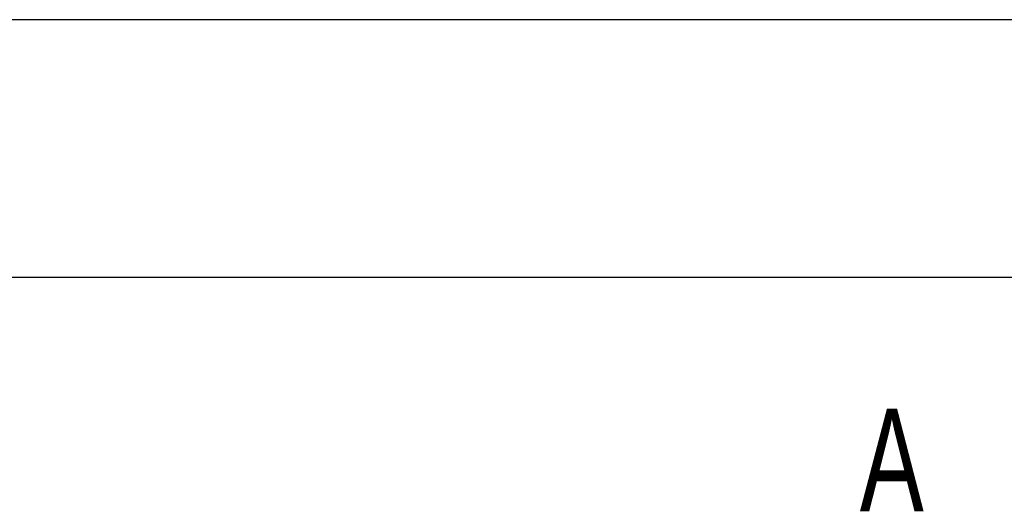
# Model space of a CAD drawing. Header units: millimetres. Extents: x -212 to 3135, y -1694 to 860.
# Tile 106 of 256: x 45 to 79, y -1140 to -1123. Entities that reach past the tile are written whole.
import ezdxf

# ---------------------------------------------------------------- set-up
doc = ezdxf.new("R2010")
doc.units = ezdxf.units.MM
doc.layers.add('2', color=7, linetype='CONTINUOUS', true_color=0xffffff)
doc.styles.add('CHN', font='txt')

msp = doc.modelspace()

# ---------------------------------------------------------------- linework, layer by layer
at = {"layer": '2', "linetype": 'Continuous'}
for p, q in [((76.222, -1122.909), (-18.872, -1122.909)), ((381.128, -1122.909), (76.222, -1122.909)), ((73.966, -1131.709), (-18.872, -1131.709)), ((381.128, -1131.709), (73.966, -1131.709))]:
    msp.add_line(p, q, dxfattribs=at)

# ---------------------------------------------------------------- texts
at = {"layer": '2', "style": 'CHN', "width": 0.7}
msp.add_text('A', height=3.5, dxfattribs=at).set_placement((73.809, -1139.684))

doc.saveas('drawing.dxf')
